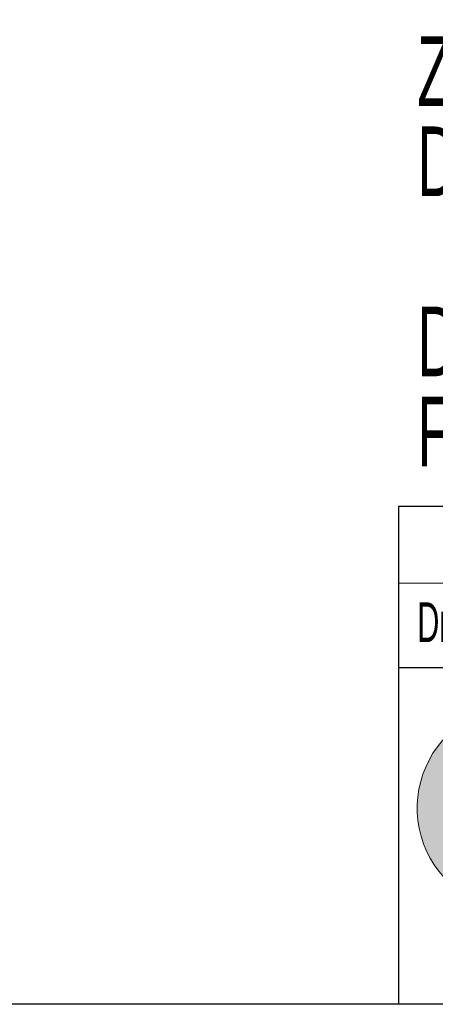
# Model space of a CAD drawing. Header units: millimetres. Extents: x 6 to 415, y 1 to 297.
# Tile 3 of 8: x 268 to 289, y 7 to 56. Entities that reach past the tile are written whole.
import ezdxf

# ---------------------------------------------------------------- set-up
doc = ezdxf.new("R2010")
doc.units = ezdxf.units.MM
doc.layers.add('1', color=179, linetype='Continuous')
doc.layers.add('RAHMEN', color=7, linetype='Continuous')
doc.styles.add('SLDTEXTSTYLE0', font='TXT', dxfattribs={"width": 0.57475})
doc.styles.add('SLDTEXTSTYLE1', font='TXT', dxfattribs={"width": 0.605})

# ---------------------------------------------------------------- blocks, each defined once
blk = doc.blocks.new('CWD')
at = {"linetype": 'Continuous'}
h = blk.add_hatch(color=7, dxfattribs=at)
edge = h.paths.add_edge_path(flags=0)
edge.add_arc((8.169, 7.483), 5.169, 125.8113, 335.6542)
edge.add_arc((9.027, 8.532), 4.995, 141.0095, 320.456, ccw=False)
at = {"layer": '1', "linetype": 'Continuous', "lineweight": 0}
blk.add_arc((8.169, 7.483), 5.169, 125.8113, 335.6542, dxfattribs=at)
blk = doc.blocks.new('SW_NOTE_7')
at = {"layer": 'RAHMEN', "color": 0, "char_height": 3.5, "attachment_point": 1, "style": 'SLDTEXTSTYLE1'}
for s, insert in [('Zeichnung unterliegt nicht dem Änderungsdienst.', (0, 4.512)), ('Dient nur zur Information.', (0, -0.009)), ('Drawing is not under revison control.', (0, -9.051)), ('For information purposes only.', (0, -13.572))]:
    blk.add_mtext(s, dxfattribs=dict(at, insert=insert))

msp = doc.modelspace()

# ---------------------------------------------------------------- linework, layer by layer
at = {"layer": 'RAHMEN', "color": 7, "linetype": 'Continuous', "lineweight": 30}
for p, q in [((415.015, 31.583), (286.714, 31.583)), ((286.714, 31.583), (286.714, 6.583)), ((415.015, 6.583), (19.897, 6.583))]:
    msp.add_line(p, q, dxfattribs=at)
at = {"layer": 'RAHMEN', "color": 7, "linetype": 'Continuous', "lineweight": 0}
msp.add_line((286.714, 27.733), (328.616, 27.733), dxfattribs=at)
at = {"layer": 'RAHMEN', "lineweight": 30}
msp.add_line((286.714, 23.503), (328.616, 23.503), dxfattribs=at)

# ---------------------------------------------------------------- block references
at = {"layer": 'RAHMEN'}
for name, p in [('SW_NOTE_7', (287.663, 50.673)), ('CWD', (284.66, 8.953))]:
    msp.add_blockref(name, p, dxfattribs=at)

# ---------------------------------------------------------------- texts
at = {"layer": 'RAHMEN', "insert": (287.663, 26.772), "char_height": 2, "attachment_point": 1, "style": 'SLDTEXTSTYLE0'}
msp.add_mtext('Drawn', dxfattribs=at)

doc.saveas('drawing.dxf')
